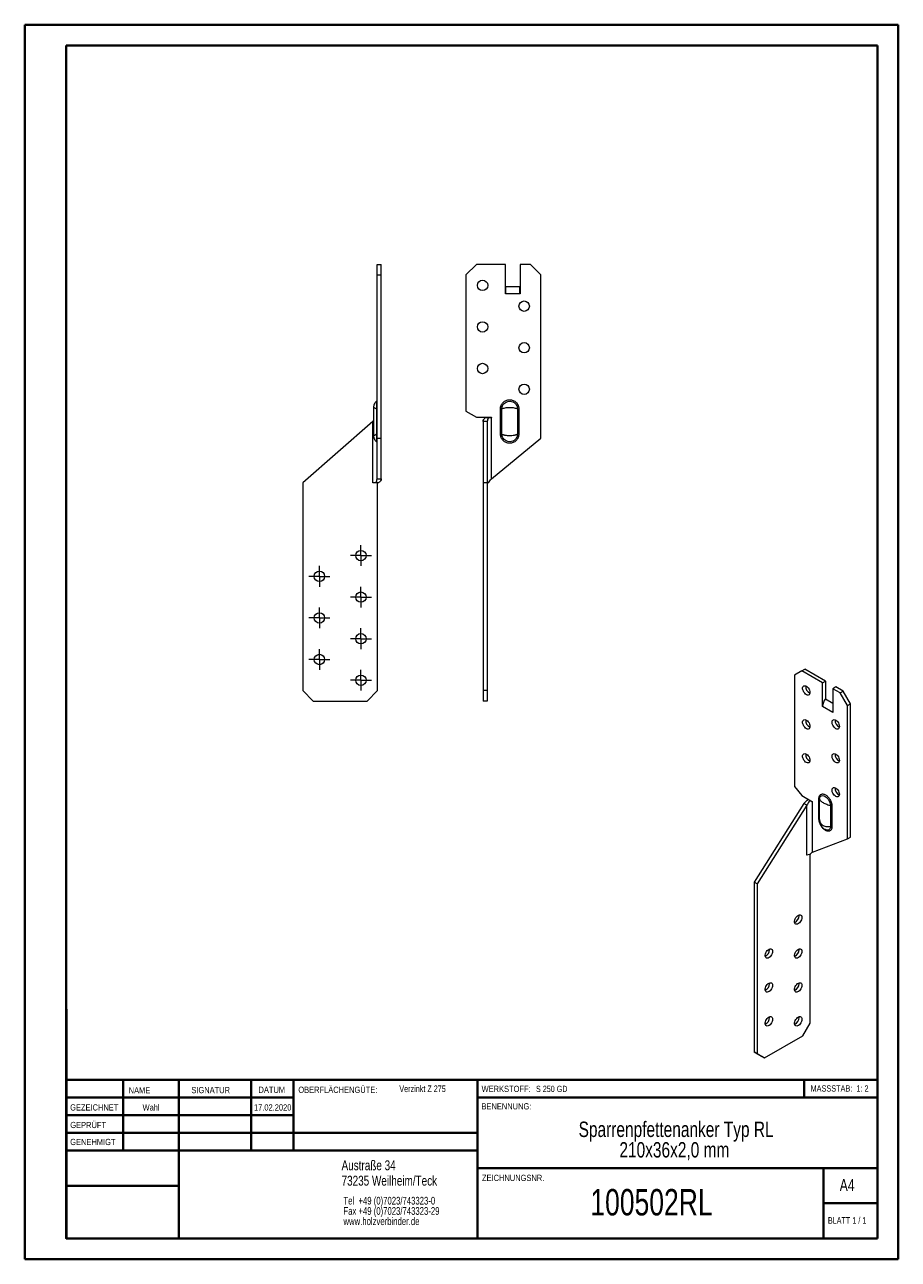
# Model space of a CAD drawing. Header units: millimetres. Extents: x 0 to 210, y 0 to 297.
import ezdxf

# ---------------------------------------------------------------- set-up
doc = ezdxf.new("R2010")
doc.units = ezdxf.units.MM
doc.styles.add('SLDTEXTSTYLE0', font='TXT', dxfattribs={"width": 0.75})
doc.styles.add('SLDTEXTSTYLE1', font='TXT', dxfattribs={"width": 0.681818})
doc.styles.add('SLDTEXTSTYLE2', font='TXT', dxfattribs={"width": 0.7})
doc.styles.add('SLDTEXTSTYLE3', font='TXT', dxfattribs={"width": 0.6875})

# ---------------------------------------------------------------- blocks, each defined once
blk = doc.blocks.new('SW_NOTE_0')
at = {"color": 0, "linetype": 'Continuous', "lineweight": 0, "char_height": 1.8521, "attachment_point": 1, "style": 'SLDTEXTSTYLE0'}
for s, insert in [('Tel  +49 (0)7023/743323-0', (0, 2.39)), ('Fax +49 (0)7023/743323-29', (0, -0.08)), ('www.holzverbinder.de', (0, -2.55))]:
    blk.add_mtext(s, dxfattribs=dict(at, insert=insert))
blk = doc.blocks.new('SW_NOTE_1')
at = {"color": 0, "linetype": 'Continuous', "lineweight": 0, "char_height": 3.7042, "attachment_point": 2, "style": 'SLDTEXTSTYLE0'}
for s, insert in [('Sparrenpfettenanker Typ RL', (32.53, 4.77)), ('210x36x2,0 mm', (32.11, -0.16))]:
    blk.add_mtext(s, dxfattribs=dict(at, insert=insert))
blk = doc.blocks.new('SW_CENTERMARKSYMBOL_0')
at = {"color": 0, "linetype": 'Continuous', "lineweight": 0}
for p, q in [((-1.25, 0), (-2.5, 0)), ((0, 0), (-1.25, 0)), ((0, 1.25), (0, 2.5)), ((0, 0), (0, 1.25)), ((0, 0), (0, -1.25)), ((0, 0), (1.25, 0)), ((1.25, 0), (2.5, 0)), ((0, -1.25), (0, -2.5))]:
    blk.add_line(p, q, dxfattribs=at)
blk = doc.blocks.new('SW_CENTERMARKSYMBOL_1')
at = {"color": 0, "linetype": 'Continuous', "lineweight": 0}
for p, q in [((-1.25, 0), (-2.5, 0)), ((0, 0), (-1.25, 0)), ((0, 1.25), (0, 2.5)), ((0, 0), (0, 1.25)), ((0, 0), (0, -1.25)), ((0, 0), (1.25, 0)), ((1.25, 0), (2.5, 0)), ((0, -1.25), (0, -2.5))]:
    blk.add_line(p, q, dxfattribs=at)
blk = doc.blocks.new('SW_CENTERMARKSYMBOL_2')
at = {"color": 0, "linetype": 'Continuous', "lineweight": 0}
for p, q in [((-1.25, 0), (-2.5, 0)), ((0, 0), (-1.25, 0)), ((0, 1.25), (0, 2.5)), ((0, 0), (0, 1.25)), ((0, 0), (0, -1.25)), ((0, 0), (1.25, 0)), ((1.25, 0), (2.5, 0)), ((0, -1.25), (0, -2.5))]:
    blk.add_line(p, q, dxfattribs=at)
blk = doc.blocks.new('SW_CENTERMARKSYMBOL_3')
at = {"color": 0, "linetype": 'Continuous', "lineweight": 0}
for p, q in [((-1.25, 0), (-2.5, 0)), ((0, 0), (-1.25, 0)), ((0, 1.25), (0, 2.5)), ((0, 0), (0, 1.25)), ((0, 0), (0, -1.25)), ((0, 0), (1.25, 0)), ((1.25, 0), (2.5, 0)), ((0, -1.25), (0, -2.5))]:
    blk.add_line(p, q, dxfattribs=at)
blk = doc.blocks.new('SW_CENTERMARKSYMBOL_4')
at = {"color": 0, "linetype": 'Continuous', "lineweight": 0}
for p, q in [((-1.25, 0), (-2.5, 0)), ((0, 0), (-1.25, 0)), ((0, 1.25), (0, 2.5)), ((0, 0), (0, 1.25)), ((0, 0), (0, -1.25)), ((0, 0), (1.25, 0)), ((1.25, 0), (2.5, 0)), ((0, -1.25), (0, -2.5))]:
    blk.add_line(p, q, dxfattribs=at)
blk = doc.blocks.new('SW_CENTERMARKSYMBOL_5')
at = {"color": 0, "linetype": 'Continuous', "lineweight": 0}
for p, q in [((-1.25, 0), (-2.5, 0)), ((0, 0), (-1.25, 0)), ((0, 1.25), (0, 2.5)), ((0, 0), (0, 1.25)), ((0, 0), (0, -1.25)), ((0, 0), (1.25, 0)), ((1.25, 0), (2.5, 0)), ((0, -1.25), (0, -2.5))]:
    blk.add_line(p, q, dxfattribs=at)
blk = doc.blocks.new('SW_CENTERMARKSYMBOL_6')
at = {"color": 0, "linetype": 'Continuous', "lineweight": 0}
for p, q in [((-1.25, 0), (-2.5, 0)), ((0, 0), (-1.25, 0)), ((0, 1.25), (0, 2.5)), ((0, 0), (0, 1.25)), ((0, 0), (0, -1.25)), ((0, 0), (1.25, 0)), ((1.25, 0), (2.5, 0)), ((0, -1.25), (0, -2.5))]:
    blk.add_line(p, q, dxfattribs=at)

msp = doc.modelspace()

# ---------------------------------------------------------------- linework, layer by layer
at = {"color": 7, "linetype": 'Continuous', "lineweight": 40}
for p, q in [((0.08, 0.21), (0.08, 297.21)), ((0.08, 297.21), (210.08, 297.21)), ((210.08, 0.21), (210.08, 297.21)), ((210.08, 292.21), (210.08, 297.21)), ((10.08, 292.21), (205.08, 292.21)), ((10.08, 5.21), (10.08, 292.21)), ((205.08, 5.21), (205.08, 292.21)), ((10.11, 60.37), (10.11, 5.12)), ((205.08, 43.37), (10.11, 43.37)), ((23.71, 43.37), (23.71, 26.37)), ((37.1, 43.37), (37.1, 5.12)), ((54.51, 43.37), (54.51, 26.37)), ((64.71, 26.37), (64.71, 43.37)), ((108.91, 43.37), (108.91, 5.12)), ((187.47, 39.12), (187.47, 43.37)), ((64.71, 39.1), (10.11, 39.1)), ((205.08, 39.12), (108.91, 39.12)), ((64.71, 34.87), (10.11, 34.87)), ((108.91, 30.62), (10.11, 30.62)), ((108.91, 26.37), (10.11, 26.37)), ((108.91, 22.12), (205.08, 22.12)), ((192.08, 5.21), (192.08, 22.21)), ((37.1, 17.87), (10.11, 17.87)), ((10.11, 13.71), (10.08, 13.71)), ((205.08, 13.71), (192.08, 13.71)), ((10.11, 9.46), (10.08, 9.46)), ((10.08, 5.21), (205.08, 5.21)), ((205.08, 5.21), (180.99, 5.21)), ((0.08, 0.21), (210.08, 0.21))]:
    msp.add_line(p, q, dxfattribs=at)
at = {"color": 7, "linetype": 'Continuous', "lineweight": 15}
for p, q in [((84.78, 239.51), (85.78, 239.51)), ((84.78, 237.01), (84.78, 239.51)), ((85.78, 237.01), (85.78, 239.51)), ((108.65, 239.51), (106.15, 237.01)), ((115.65, 239.51), (108.65, 239.51)), ((115.65, 232.51), (115.65, 239.51)), ((119.15, 239.51), (119.15, 232.51)), ((121.65, 239.51), (119.15, 239.51)), ((124.15, 237.01), (121.65, 239.51)), ((84.78, 197.76), (84.78, 237.01)), ((84.78, 237.01), (85.78, 237.01)), ((85.78, 197.76), (85.78, 237.01)), ((106.15, 237.01), (106.15, 204.21)), ((124.15, 197.76), (124.15, 237.01)), ((115.65, 234.24), (119.14, 234.24)), ((115.65, 234.24), (115.65, 232.51)), ((119.14, 232.51), (115.65, 232.51)), ((115.65, 232.51), (115.65, 232.51)), ((115.65, 232.51), (115.65, 232.51)), ((119.14, 232.51), (119.14, 234.24)), ((119.14, 232.51), (119.14, 232.51)), ((119.15, 232.51), (119.14, 232.51)), ((83.95, 205.15), (83.95, 198.39)), ((83.95, 201.99), (83.78, 201.77)), ((84.65, 204.83), (84.65, 198.71)), ((106.15, 204.21), (108.65, 202.77)), ((108.65, 202.77), (112.28, 202.77)), ((110.87, 202.76), (111.57, 202.76)), ((111.57, 202.76), (112.28, 202.76)), ((112.28, 202.77), (112.28, 202.76)), ((112.28, 187.95), (112.28, 202.76)), ((114.45, 198.71), (114.45, 204.83)), ((114.78, 198.71), (114.78, 204.83)), ((118.52, 204.83), (118.52, 198.71)), ((118.85, 204.83), (118.85, 198.71)), ((83.78, 201.77), (66.91, 187.01)), ((83.78, 187.01), (83.78, 201.77)), ((110.28, 201.77), (110.28, 187.01)), ((111.28, 201.77), (110.28, 201.77)), ((111.28, 201.77), (111.28, 187.01)), ((84.78, 187.95), (84.78, 197.76)), ((84.78, 197.76), (85.78, 197.76)), ((85.78, 187.95), (85.78, 197.76)), ((112.28, 187.95), (124.15, 197.76)), ((84.78, 187.95), (85.78, 187.95)), ((66.91, 187.01), (66.91, 137.01)), ((84.48, 187.01), (83.78, 187.01)), ((84.91, 187.01), (83.78, 187.01)), ((83.78, 187.01), (83.78, 187.01)), ((85.19, 187.01), (84.48, 187.01)), ((84.91, 137.01), (84.91, 187.01)), ((111.28, 187.01), (110.28, 187.01)), ((110.28, 187.01), (110.28, 137.01)), ((111.28, 187.01), (111.28, 137.01)), ((111.57, 187.01), (111.28, 187.01)), ((186.91, 141.77), (185.14, 140.75)), ((185.14, 140.75), (185.14, 113.96)), ((186.91, 141.77), (187.62, 142.18)), ((191.86, 138.91), (186.91, 141.77)), ((192.57, 139.32), (187.62, 142.18)), ((66.91, 137.01), (69.41, 134.51)), ((82.41, 134.51), (84.91, 137.01)), ((111.28, 137.01), (110.28, 137.01)), ((110.28, 137.01), (110.28, 134.51)), ((111.28, 137.01), (111.28, 134.51)), ((191.86, 138.91), (192.57, 139.32)), ((191.86, 133.19), (191.86, 138.91)), ((192.57, 139.32), (192.57, 135.01)), ((195.04, 137.89), (194.33, 137.48)), ((194.33, 137.48), (194.33, 131.76)), ((196.1, 136.46), (194.33, 137.48)), ((196.81, 136.87), (195.04, 137.89)), ((196.1, 136.46), (196.81, 136.87)), ((198.58, 133.81), (196.81, 136.87)), ((69.41, 134.51), (82.41, 134.51)), ((111.28, 134.51), (110.28, 134.51)), ((192.57, 135.01), (194.33, 134)), ((197.87, 133.4), (196.1, 136.46)), ((197.87, 133.4), (198.58, 133.81)), ((198.58, 101.76), (198.58, 133.81)), ((194.33, 131.77), (191.86, 133.19)), ((191.86, 133.19), (191.86, 133.19)), ((191.86, 133.19), (191.86, 133.19)), ((191.86, 133.19), (191.86, 133.19)), ((194.33, 131.77), (194.33, 131.88)), ((194.33, 131.77), (194.33, 131.76)), ((194.33, 131.76), (194.33, 131.76)), ((194.33, 131.76), (194.33, 131.76)), ((197.87, 101.35), (197.87, 133.4)), ((185.14, 113.96), (186.91, 111.76)), ((186.91, 111.76), (189.48, 110.28)), ((188.77, 110.69), (188.77, 110.45)), ((189.48, 98.18), (189.48, 110.28)), ((189.48, 110.28), (189.48, 110.28)), ((191.01, 106.08), (191.01, 111.08)), ((191.16, 105.89), (191.16, 110.89)), ((187.36, 109.88), (175.43, 90.94)), ((188.06, 109.47), (176.14, 90.53)), ((188.06, 109.47), (187.36, 109.88)), ((188.06, 97.42), (188.06, 109.47)), ((193.8, 109.37), (193.8, 104.37)), ((194.12, 109.28), (194.12, 104.28)), ((189.48, 98.18), (197.87, 101.35)), ((192.57, 103.6), (192.54, 103.61)), ((197.87, 101.35), (198.58, 101.76)), ((189.34, 98.08), (189.53, 98.2)), ((188.14, 97.46), (188.06, 97.41)), ((188.06, 97.41), (188.06, 97.42)), ((188.86, 57.05), (188.86, 97.67)), ((176.14, 90.53), (175.43, 90.94)), ((175.43, 90.94), (175.43, 50.11)), ((176.14, 90.53), (176.14, 49.7)), ((186.21, 82.87), (186.2, 83.05)), ((179.14, 74.71), (179.13, 74.89)), ((186.21, 74.71), (186.2, 74.89)), ((179.14, 66.54), (179.13, 66.72)), ((186.21, 66.54), (186.2, 66.72)), ((179.14, 58.38), (179.13, 58.56)), ((186.21, 58.38), (186.2, 58.56)), ((187.1, 53.99), (188.86, 57.05)), ((177.9, 48.68), (187.1, 53.99)), ((176.14, 49.7), (175.43, 50.11)), ((175.43, 50.11), (177.2, 49.09)), ((176.14, 49.7), (177.9, 48.68)), ((177.9, 48.68), (177.2, 49.09))]:
    msp.add_line(p, q, dxfattribs=at)
at = {"color": 7, "linetype": 'Continuous', "lineweight": 0}
for p, q in [((64.71, 39.12), (10.11, 39.12)), ((23.71, 5.21), (23.71, 5.12)), ((54.51, 5.21), (54.51, 5.12))]:
    msp.add_line(p, q, dxfattribs=at)
at = {"color": 7, "linetype": 'Continuous', "lineweight": 15, "flags": 128}
for points in [[(188.85, 136.56), (188.83, 136.32), (188.75, 136.13), (188.62, 136), (188.44, 135.94), (188.24, 135.94), (188.03, 136.02), (187.81, 136.16), (187.59, 136.37), (187.41, 136.61), (187.26, 136.88), (187.15, 137.17), (187.09, 137.45), (187.09, 137.71), (187.15, 137.92), (187.26, 138.08), (187.41, 138.18), (187.59, 138.21), (187.81, 138.17), (188.03, 138.06), (188.24, 137.88), (188.44, 137.66), (188.62, 137.4), (188.75, 137.12), (188.83, 136.83), (188.85, 136.56)], [(188.85, 128.4), (188.83, 128.16), (188.75, 127.97), (188.62, 127.84), (188.44, 127.77), (188.24, 127.78), (188.03, 127.86), (187.81, 128), (187.59, 128.2), (187.41, 128.45), (187.26, 128.72), (187.15, 129.01), (187.09, 129.28), (187.09, 129.54), (187.15, 129.76), (187.26, 129.92), (187.41, 130.02), (187.59, 130.05), (187.81, 130), (188.03, 129.89), (188.24, 129.72), (188.44, 129.49), (188.62, 129.23), (188.75, 128.95), (188.83, 128.67), (188.85, 128.4)], [(195.93, 128.4), (195.9, 128.16), (195.82, 127.97), (195.69, 127.84), (195.52, 127.77), (195.32, 127.78), (195.1, 127.86), (194.88, 128), (194.67, 128.2), (194.48, 128.45), (194.33, 128.72), (194.22, 129.01), (194.17, 129.29), (194.17, 129.54), (194.22, 129.76), (194.33, 129.92), (194.48, 130.02), (194.67, 130.05), (194.88, 130.01), (195.1, 129.89), (195.32, 129.72), (195.52, 129.5), (195.69, 129.23), (195.82, 128.95), (195.9, 128.67), (195.93, 128.4)], [(188.85, 120.23), (188.83, 119.99), (188.75, 119.8), (188.62, 119.67), (188.44, 119.61), (188.24, 119.61), (188.03, 119.69), (187.81, 119.83), (187.59, 120.03), (187.41, 120.28), (187.26, 120.55), (187.15, 120.84), (187.09, 121.12), (187.09, 121.38), (187.15, 121.59), (187.26, 121.75), (187.41, 121.85), (187.59, 121.88), (187.81, 121.84), (188.03, 121.73), (188.24, 121.55), (188.44, 121.33), (188.62, 121.07), (188.75, 120.79), (188.83, 120.5), (188.85, 120.23)], [(195.93, 120.23), (195.9, 119.99), (195.82, 119.8), (195.69, 119.67), (195.52, 119.61), (195.32, 119.61), (195.1, 119.69), (194.88, 119.83), (194.67, 120.04), (194.48, 120.28), (194.33, 120.55), (194.22, 120.84), (194.17, 121.12), (194.17, 121.38), (194.22, 121.59), (194.33, 121.75), (194.48, 121.85), (194.67, 121.88), (194.88, 121.84), (195.1, 121.73), (195.32, 121.55), (195.52, 121.33), (195.69, 121.07), (195.82, 120.79), (195.9, 120.5), (195.93, 120.23)], [(195.93, 112.07), (195.9, 111.83), (195.82, 111.64), (195.69, 111.51), (195.52, 111.44), (195.32, 111.45), (195.1, 111.53), (194.88, 111.67), (194.67, 111.87), (194.48, 112.12), (194.33, 112.39), (194.22, 112.67), (194.17, 112.95), (194.17, 113.21), (194.22, 113.43), (194.33, 113.59), (194.48, 113.69), (194.67, 113.72), (194.88, 113.67), (195.1, 113.56), (195.32, 113.39), (195.52, 113.16), (195.69, 112.9), (195.82, 112.62), (195.9, 112.34), (195.93, 112.07)], [(186.92, 82.47), (186.89, 82.2), (186.81, 81.91), (186.68, 81.63), (186.51, 81.37), (186.31, 81.14), (186.09, 80.97), (185.87, 80.86), (185.66, 80.81), (185.47, 80.84), (185.32, 80.94), (185.21, 81.11), (185.16, 81.32), (185.16, 81.58), (185.21, 81.86), (185.32, 82.14), (185.47, 82.42), (185.66, 82.66), (185.87, 82.86), (186.09, 83.01), (186.31, 83.08), (186.51, 83.09), (186.68, 83.03), (186.81, 82.89), (186.89, 82.7), (186.92, 82.47)], [(179.85, 74.3), (179.82, 74.03), (179.74, 73.75), (179.61, 73.46), (179.44, 73.2), (179.24, 72.98), (179.02, 72.8), (178.8, 72.69), (178.59, 72.65), (178.4, 72.68), (178.25, 72.78), (178.14, 72.94), (178.09, 73.16), (178.09, 73.41), (178.14, 73.69), (178.25, 73.98), (178.4, 74.25), (178.59, 74.5), (178.8, 74.7), (179.02, 74.84), (179.24, 74.92), (179.44, 74.93), (179.61, 74.86), (179.74, 74.73), (179.82, 74.54), (179.85, 74.3)], [(186.92, 74.3), (186.89, 74.03), (186.81, 73.75), (186.68, 73.46), (186.51, 73.2), (186.31, 72.98), (186.09, 72.8), (185.87, 72.69), (185.66, 72.65), (185.47, 72.68), (185.32, 72.78), (185.21, 72.94), (185.16, 73.16), (185.16, 73.41), (185.21, 73.69), (185.32, 73.98), (185.47, 74.25), (185.66, 74.5), (185.87, 74.7), (186.09, 74.84), (186.31, 74.92), (186.51, 74.93), (186.68, 74.86), (186.81, 74.73), (186.89, 74.54), (186.92, 74.3)], [(179.85, 66.14), (179.82, 65.87), (179.74, 65.58), (179.61, 65.3), (179.44, 65.04), (179.24, 64.81), (179.02, 64.64), (178.8, 64.53), (178.59, 64.48), (178.4, 64.51), (178.25, 64.61), (178.14, 64.78), (178.09, 64.99), (178.09, 65.25), (178.14, 65.53), (178.25, 65.81), (178.4, 66.09), (178.59, 66.33), (178.8, 66.53), (179.02, 66.68), (179.24, 66.75), (179.44, 66.76), (179.61, 66.7), (179.74, 66.56), (179.82, 66.37), (179.85, 66.14)], [(186.92, 66.14), (186.89, 65.87), (186.81, 65.58), (186.68, 65.3), (186.51, 65.04), (186.31, 64.81), (186.09, 64.64), (185.87, 64.53), (185.66, 64.48), (185.47, 64.51), (185.32, 64.61), (185.21, 64.77), (185.16, 64.99), (185.16, 65.25), (185.21, 65.53), (185.32, 65.81), (185.47, 66.09), (185.66, 66.33), (185.87, 66.53), (186.09, 66.68), (186.31, 66.75), (186.51, 66.76), (186.68, 66.7), (186.81, 66.56), (186.89, 66.37), (186.92, 66.14)], [(179.85, 57.97), (179.82, 57.7), (179.74, 57.42), (179.61, 57.13), (179.44, 56.87), (179.24, 56.65), (179.02, 56.47), (178.8, 56.36), (178.59, 56.32), (178.4, 56.35), (178.25, 56.45), (178.14, 56.61), (178.09, 56.83), (178.09, 57.08), (178.14, 57.36), (178.25, 57.65), (178.4, 57.92), (178.59, 58.17), (178.8, 58.37), (179.02, 58.51), (179.24, 58.59), (179.44, 58.6), (179.61, 58.53), (179.74, 58.4), (179.82, 58.21), (179.85, 57.97)], [(186.92, 57.97), (186.89, 57.7), (186.81, 57.41), (186.68, 57.13), (186.51, 56.87), (186.31, 56.65), (186.09, 56.47), (185.87, 56.36), (185.66, 56.32), (185.47, 56.35), (185.32, 56.45), (185.21, 56.61), (185.16, 56.83), (185.16, 57.08), (185.21, 57.36), (185.32, 57.65), (185.47, 57.92), (185.66, 58.17), (185.87, 58.37), (186.09, 58.51), (186.31, 58.59), (186.51, 58.59), (186.68, 58.53), (186.81, 58.4), (186.89, 58.21), (186.92, 57.97)]]:
    msp.add_lwpolyline(points, dxfattribs=at)
at = {"color": 7, "linetype": 'Continuous', "lineweight": 15}
for centre in [(110.15, 234.51), (120.15, 229.51), (110.15, 224.51), (120.15, 219.51), (110.15, 214.51), (120.15, 209.51), (80.91, 169.51), (70.91, 164.51), (80.91, 159.51), (70.91, 154.51), (80.91, 149.51), (70.91, 144.51), (80.91, 139.51)]:
    msp.add_circle(centre, 1.25, dxfattribs=at)
for centre, radius, start, end in [((189.58, 138), 1.77, 174.4923, 245.5024), ((194.93, 133.05), 3.07, 140.2279, 177.3607), ((189.58, 129.83), 1.77, 174.4923, 245.5024), ((196.65, 129.83), 1.77, 174.4923, 245.5024), ((189.58, 121.67), 1.77, 174.4923, 245.5024), ((196.65, 121.67), 1.77, 174.4923, 245.5024), ((196.65, 113.5), 1.77, 174.4923, 245.5024), ((188.8, 109), 1.44, 61.9598, 91.1441), ((188.74, 96.14), 1.44, 88.8559, 118.0402), ((184.37, 82.93), 1.85, 295.6831, 358.2148), ((177.29, 74.77), 1.85, 295.6831, 358.2148), ((184.37, 74.77), 1.85, 295.6831, 358.2148), ((177.29, 66.6), 1.85, 295.6831, 358.2148), ((184.37, 66.6), 1.85, 295.6831, 358.2148), ((177.29, 58.44), 1.85, 295.6831, 358.2148), ((184.37, 58.44), 1.85, 295.6831, 358.2148)]:
    msp.add_arc(centre, radius, start, end, dxfattribs=at)
for points, knots in [([(84.62, 206.64), (84.52, 206.54), (84.32, 206.34), (84.11, 205.97), (83.97, 205.57), (83.96, 205.29), (83.95, 205.15)], [0, 0, 0, 0, 0.250038, 0.499976, 0.749977, 1, 1, 1, 1]), ([(83.95, 205.15), (83.95, 205.15), (83.97, 205.14), (84.05, 205.1), (84.1, 205.08), (84.3, 204.99), (84.47, 204.91), (84.65, 204.83)], [0, 0, 0, 0, 0.25, 0.25, 0.5, 0.5, 1, 1, 1, 1]), ([(84.78, 207), (84.77, 206.97), (84.77, 206.9), (84.74, 206.8), (84.68, 206.71), (84.63, 206.66), (84.61, 206.63)], [0, 0, 0, 0, 0.250006, 0.499985, 0.749972, 1, 1, 1, 1]), ([(84.61, 206.63), (84.61, 206.6), (84.61, 206.55), (84.62, 206.14), (84.63, 205.54), (84.64, 205.07), (84.65, 204.83)], [0, 0, 0, 0, 0.248096, 0.498048, 0.748436, 1, 1, 1, 1]), ([(114.45, 204.83), (114.45, 204.86), (114.45, 204.93), (114.46, 205.04), (114.47, 205.15), (114.5, 205.29), (114.54, 205.46), (114.64, 205.73), (114.81, 206.05), (115.09, 206.37), (115.43, 206.64), (115.81, 206.84), (116.22, 206.97), (116.65, 207.02), (117.08, 206.98), (117.49, 206.85), (117.87, 206.65), (118.21, 206.38), (118.44, 206.1), (118.59, 205.86), (118.68, 205.66), (118.75, 205.46), (118.8, 205.28), (118.83, 205.11), (118.84, 204.97), (118.85, 204.87), (118.85, 204.83)], [0, 0, 0, 0, 0.015542, 0.031094, 0.046695, 0.062383, 0.093601, 0.124866, 0.187212, 0.249661, 0.312107, 0.374657, 0.437175, 0.499658, 0.562267, 0.624854, 0.687448, 0.750072, 0.812657, 0.843897, 0.875121, 0.906342, 0.937585, 0.958431, 0.979205, 1, 1, 1, 1]), ([(114.78, 204.83), (114.79, 205.15), (114.89, 205.46), (115.4, 206.31), (116.08, 206.67), (117.2, 206.61), (117.65, 206.41), (118.17, 205.88), (118.33, 205.63), (118.48, 205.19), (118.51, 205.01), (118.52, 204.83)], [-1.367779, -1.367779, -1.367779, -1.367779, -1.139757, -1.139757, -0.660146, -0.660146, -0.332632, -0.332632, -0.127935, -0.127935, 0, 0, 0, 0]), ([(114.78, 204.83), (114.88, 204.87), (115, 204.91), (115.25, 204.98), (115.39, 205.02), (115.71, 205.08), (115.88, 205.1), (116.25, 205.14), (116.45, 205.15), (116.85, 205.15), (117.05, 205.14), (117.42, 205.1), (117.59, 205.08), (118.06, 204.99), (118.31, 204.91), (118.52, 204.83)], [0, 0, 0, 0, 0.125, 0.125, 0.25, 0.25, 0.375, 0.375, 0.5, 0.5, 0.625, 0.625, 0.75, 0.75, 1, 1, 1, 1]), ([(110.28, 201.77), (110.28, 201.94), (110.33, 202.1), (110.53, 202.43), (110.68, 202.6), (110.87, 202.76)], [0, 0, 0, 0, 0.5, 0.5, 1, 1, 1, 1]), ([(111.57, 202.76), (111.48, 202.6), (111.41, 202.43), (111.31, 202.1), (111.28, 201.94), (111.28, 201.77)], [0, 0, 0, 0, 0.5, 0.5, 1, 1, 1, 1]), ([(83.95, 198.39), (83.95, 198.39), (83.95, 198.39), (83.96, 198.39), (83.97, 198.4), (83.98, 198.4), (84, 198.41), (84.03, 198.42), (84.06, 198.43), (84.09, 198.45), (84.13, 198.46), (84.18, 198.49), (84.26, 198.53), (84.38, 198.58), (84.51, 198.64), (84.6, 198.68), (84.65, 198.71)], [0, 0, 0, 0, 0.054559, 0.109101, 0.163644, 0.218202, 0.272791, 0.327428, 0.382128, 0.436908, 0.491782, 0.546767, 0.659905, 0.773068, 0.886388, 1, 1, 1, 1]), ([(83.95, 198.39), (83.96, 198.25), (83.97, 197.97), (84.11, 197.56), (84.32, 197.19), (84.52, 196.99), (84.62, 196.89)], [0, 0, 0, 0, 0.250023, 0.500024, 0.749962, 1, 1, 1, 1]), ([(84.65, 198.71), (84.64, 198.47), (84.63, 197.99), (84.62, 197.39), (84.61, 196.98), (84.61, 196.93), (84.61, 196.9)], [0, 0, 0, 0, 0.2515625, 0.5019479, 0.7518985, 1, 1, 1, 1]), ([(84.61, 196.9), (84.63, 196.88), (84.68, 196.83), (84.74, 196.73), (84.77, 196.63), (84.77, 196.56), (84.78, 196.53)], [0, 0, 0, 0, 0.250028, 0.500015, 0.749994, 1, 1, 1, 1]), ([(118.85, 198.71), (118.85, 198.67), (118.84, 198.6), (118.84, 198.49), (118.82, 198.39), (118.8, 198.25), (118.75, 198.07), (118.68, 197.87), (118.59, 197.68), (118.44, 197.43), (118.21, 197.15), (117.87, 196.88), (117.49, 196.68), (117.08, 196.56), (116.65, 196.51), (116.22, 196.56), (115.81, 196.69), (115.43, 196.89), (115.09, 197.16), (114.81, 197.49), (114.64, 197.8), (114.54, 198.07), (114.5, 198.26), (114.47, 198.42), (114.45, 198.56), (114.45, 198.66), (114.45, 198.71)], [0, 0, 0, 0, 0.015588, 0.031162, 0.046759, 0.062419, 0.093624, 0.124883, 0.156068, 0.187346, 0.249931, 0.312555, 0.375148, 0.437735, 0.500343, 0.562826, 0.625344, 0.687893, 0.750338, 0.81275, 0.875133, 0.906362, 0.93762, 0.958499, 0.979262, 1, 1, 1, 1]), ([(114.78, 198.71), (114.81, 198.69), (114.87, 198.67), (114.96, 198.64), (115.05, 198.61), (115.14, 198.58), (115.24, 198.55), (115.34, 198.53), (115.44, 198.5), (115.68, 198.46), (116.08, 198.4), (116.65, 198.38), (117.21, 198.4), (117.65, 198.46), (117.96, 198.53), (118.16, 198.58), (118.34, 198.64), (118.46, 198.68), (118.52, 198.71)], [0, 0, 0, 0, 0.028494, 0.056928, 0.085311, 0.113651, 0.141957, 0.170237, 0.198498, 0.226751, 0.363765, 0.500026, 0.636297, 0.773164, 0.829788, 0.886424, 0.943139, 1, 1, 1, 1]), ([(118.52, 198.71), (118.51, 198.53), (118.48, 198.35), (118.33, 197.9), (118.17, 197.65), (117.65, 197.12), (117.2, 196.93), (116.08, 196.87), (115.4, 197.22), (114.89, 198.07), (114.79, 198.38), (114.78, 198.71)], [-1.367769, -1.367769, -1.367769, -1.367769, -1.239834, -1.239834, -1.035137, -1.035137, -0.707623, -0.707623, -0.228012, -0.228012, 0, 0, 0, 0]), ([(84.48, 187.01), (84.58, 187.17), (84.65, 187.32), (84.75, 187.63), (84.78, 187.79), (84.78, 187.95)], [0, 0, 0, 0, 0.5, 0.5, 1, 1, 1, 1]), ([(85.78, 187.95), (85.78, 187.79), (85.72, 187.63), (85.52, 187.32), (85.37, 187.17), (85.19, 187.01)], [0, 0, 0, 0, 0.5, 0.5, 1, 1, 1, 1]), ([(111.57, 187.01), (111.67, 187.17), (111.78, 187.32), (112.02, 187.63), (112.15, 187.79), (112.28, 187.95)], [0, 0, 0, 0, 0.5, 0.5, 1, 1, 1, 1]), ([(187.36, 109.88), (187.45, 109.99), (187.65, 110.23), (188, 110.54), (188.28, 110.75), (188.45, 110.84), (188.48, 110.86)], [0, 0, 0, 0, 0.307062, 0.614124, 0.921186, 1, 1, 1, 1]), ([(188.77, 110.45), (188.64, 110.31), (188.51, 110.16), (188.27, 109.83), (188.16, 109.66), (188.06, 109.47)], [0, 0, 0, 0, 0.5, 0.5, 1, 1, 1, 1]), ([(191.01, 111.08), (191.01, 111.11), (191.01, 111.16), (191.02, 111.25), (191.03, 111.33), (191.05, 111.43), (191.08, 111.56), (191.15, 111.74), (191.27, 111.92), (191.47, 112.08), (191.7, 112.16), (191.97, 112.17), (192.26, 112.11), (192.57, 111.97), (192.87, 111.76), (193.16, 111.49), (193.43, 111.17), (193.67, 110.81), (193.83, 110.49), (193.94, 110.23), (194, 110.03), (194.06, 109.84), (194.09, 109.67), (194.11, 109.52), (194.12, 109.4), (194.12, 109.32), (194.12, 109.28)], [0, 0, 0, 0, 0.015542, 0.031094, 0.046695, 0.062383, 0.093601, 0.124866, 0.187212, 0.249661, 0.312107, 0.374657, 0.437175, 0.499658, 0.562267, 0.624854, 0.687448, 0.750072, 0.812657, 0.843897, 0.875121, 0.906342, 0.937585, 0.958431, 0.979205, 1, 1, 1, 1]), ([(191.16, 110.89), (191.16, 111.14), (191.22, 111.36), (191.57, 111.83), (192.05, 111.85), (192.84, 111.34), (193.16, 111), (193.54, 110.35), (193.65, 110.09), (193.76, 109.67), (193.79, 109.51), (193.8, 109.37)], [-1.367779, -1.367779, -1.367779, -1.367779, -1.139757, -1.139757, -0.660146, -0.660146, -0.332632, -0.332632, -0.127935, -0.127935, 0, 0, 0, 0]), ([(191.16, 110.89), (191.17, 110.85), (191.19, 110.8), (191.25, 110.69), (191.3, 110.63), (191.43, 110.49), (191.51, 110.42), (191.72, 110.27), (191.84, 110.18), (192.12, 110.02), (192.28, 109.94), (192.59, 109.79), (192.76, 109.73), (193.23, 109.54), (193.53, 109.45), (193.8, 109.37)], [0, 0, 0, 0, 0.125, 0.125, 0.25, 0.25, 0.375, 0.375, 0.5, 0.5, 0.625, 0.625, 0.75, 0.75, 1, 1, 1, 1]), ([(194.12, 104.28), (194.12, 104.26), (194.12, 104.2), (194.11, 104.11), (194.1, 104.03), (194.09, 103.93), (194.06, 103.8), (194, 103.67), (193.94, 103.55), (193.83, 103.41), (193.67, 103.28), (193.43, 103.19), (193.16, 103.19), (192.87, 103.25), (192.57, 103.39), (192.26, 103.6), (191.97, 103.88), (191.7, 104.2), (191.47, 104.55), (191.27, 104.94), (191.15, 105.26), (191.08, 105.52), (191.05, 105.69), (191.03, 105.84), (191.02, 105.96), (191.01, 106.04), (191.01, 106.08)], [0, 0, 0, 0, 0.015588, 0.031162, 0.046759, 0.062419, 0.093624, 0.124883, 0.156068, 0.187346, 0.249931, 0.312555, 0.375148, 0.437735, 0.500343, 0.562826, 0.625344, 0.687893, 0.750338, 0.81275, 0.875133, 0.906362, 0.93762, 0.958499, 0.979262, 1, 1, 1, 1]), ([(191.16, 105.89), (191.16, 105.86), (191.17, 105.8), (191.18, 105.71), (191.2, 105.62), (191.22, 105.53), (191.25, 105.45), (191.28, 105.36), (191.32, 105.28), (191.41, 105.1), (191.61, 104.84), (191.97, 104.57), (192.41, 104.38), (192.81, 104.31), (193.13, 104.29), (193.35, 104.3), (193.58, 104.32), (193.72, 104.35), (193.8, 104.37)], [0, 0, 0, 0, 0.028494, 0.056928, 0.085311, 0.113651, 0.141957, 0.170237, 0.198498, 0.226751, 0.363765, 0.500026, 0.636297, 0.773164, 0.829788, 0.886424, 0.943139, 1, 1, 1, 1]), ([(191.17, 105.68), (191.18, 105.64), (191.19, 105.49), (191.25, 105.18), (191.39, 104.79), (191.6, 104.41), (191.87, 104.07), (192.2, 103.77), (192.46, 103.64), (192.59, 103.57)], [0, 0, 0, 0, 0.0371947, 0.1779737, 0.3465707, 0.4946353, 0.6575174, 0.8297696, 1, 1, 1, 1]), ([(193.8, 104.37), (193.77, 104.18), (193.71, 103.82), (193.39, 103.51), (192.99, 103.42), (192.7, 103.54), (192.57, 103.6)], [0, 0, 0, 0, 0.267482, 0.533712, 0.799479, 1, 1, 1, 1]), ([(192.47, 103.63), (192.46, 103.64), (192.44, 103.64), (192.42, 103.66), (192.41, 103.67)], [0, 0, 0, 0, 0.29214, 1, 1, 1, 1]), ([(188.77, 97.59), (188.9, 97.71), (189.03, 97.82), (189.27, 98.02), (189.39, 98.11), (189.48, 98.18)], [0, 0, 0, 0, 0.5, 0.5, 1, 1, 1, 1])]:
    msp.add_open_spline(points, degree=3, knots=knots, dxfattribs=at)
for points in [[(84.65, 204.83), (84.69, 204.83), (84.75, 204.83), (84.78, 204.83), (84.78, 204.83)], [(114.45, 204.83), (114.51, 204.83), (114.63, 204.83), (114.74, 204.83), (114.78, 204.83)], [(118.52, 204.83), (118.56, 204.83), (118.67, 204.83), (118.79, 204.83), (118.85, 204.83)], [(84.78, 198.71), (84.78, 198.71), (84.75, 198.71), (84.69, 198.71), (84.65, 198.71)], [(114.45, 198.71), (114.57, 198.71), (114.69, 198.71), (114.78, 198.71)], [(118.85, 198.71), (118.79, 198.71), (118.67, 198.71), (118.56, 198.71), (118.52, 198.71)], [(191.01, 111.08), (191.06, 111.05), (191.13, 110.99), (191.15, 110.93), (191.16, 110.89)], [(193.8, 109.37), (193.86, 109.36), (193.98, 109.35), (194.08, 109.31), (194.12, 109.28)], [(191.01, 106.08), (191.1, 106.03), (191.15, 105.96), (191.16, 105.89)], [(194.12, 104.28), (194.08, 104.31), (193.98, 104.35), (193.86, 104.37), (193.8, 104.37)]]:
    msp.add_open_spline(points, degree=3, dxfattribs=at)

# ---------------------------------------------------------------- block references
at = {"color": 7, "linetype": 'Continuous', "lineweight": 0}
for name, p in [('SW_CENTERMARKSYMBOL_0', (80.91, 169.51)), ('SW_CENTERMARKSYMBOL_3', (70.91, 164.51)), ('SW_CENTERMARKSYMBOL_1', (80.91, 159.51)), ('SW_CENTERMARKSYMBOL_4', (70.91, 154.51)), ('SW_CENTERMARKSYMBOL_2', (80.91, 149.51)), ('SW_CENTERMARKSYMBOL_6', (70.91, 144.51)), ('SW_CENTERMARKSYMBOL_5', (80.91, 139.51)), ('SW_NOTE_1', (124.14, 28.57)), ('SW_NOTE_0', (76.7, 12.85))]:
    msp.add_blockref(name, p, dxfattribs=at)

# ---------------------------------------------------------------- texts
for s, insert, char_height, attachment_point, style in [('NAME', (25.07, 41.62), 1.5, 1, 'SLDTEXTSTYLE0'), ('SIGNATUR', (40.14, 41.68), 1.5, 1, 'SLDTEXTSTYLE0'), ('DATUM', (56.28, 41.74), 1.5, 1, 'SLDTEXTSTYLE0'), ('OBERFLÄCHENGÜTE:', (65.86, 41.74), 1.5, 1, 'SLDTEXTSTYLE0'), ('Verzinkt Z 275', (90.14, 42.03), 1.5875, 1, 'SLDTEXTSTYLE0'), ('WERKSTOFF:', (109.91, 41.96), 1.5, 1, 'SLDTEXTSTYLE0'), ('S 250 GD', (122.99, 41.96), 1.5, 1, 'SLDTEXTSTYLE3'), ('MASSSTAB:  1: 2', (188.99, 42.07), 1.5, 1, 'SLDTEXTSTYLE2'), ('GEZEICHNET', (11, 37.51), 1.5, 1, 'SLDTEXTSTYLE0'), ('Wahl', (30.46, 37.5), 1.499, 2, 'SLDTEXTSTYLE0'), ('17.02.2020', (59.69, 37.5), 1.499, 2, 'SLDTEXTSTYLE0'), ('BENENNUNG:', (109.88, 37.77), 1.5, 1, 'SLDTEXTSTYLE0'), ('GEPRÜFT', (11.03, 33.28), 1.5, 1, 'SLDTEXTSTYLE0'), ('GENEHMIGT', (11.02, 29.19), 1.5, 1, 'SLDTEXTSTYLE0'), ('Austraße 34', (76.25, 24.02), 2.3813, 1, 'SLDTEXTSTYLE0'), ('73235 Weilheim/Teck', (76.25, 20.32), 2.3813, 1, 'SLDTEXTSTYLE0'), ('ZEICHNUNGSNR.', (110, 20.55), 1.5, 1, 'SLDTEXTSTYLE0'), ('A4', (196, 19.52), 2.91, 1, 'SLDTEXTSTYLE0'), ('100502RL', (150.75, 17.12), 6.35, 2, 'SLDTEXTSTYLE0'), ('BLATT 1 / 1', (193.16, 10.36), 1.5875, 1, 'SLDTEXTSTYLE1')]:
    msp.add_mtext(s, dxfattribs=dict(at, insert=insert, char_height=char_height, attachment_point=attachment_point, style=style))

doc.saveas('drawing.dxf')
